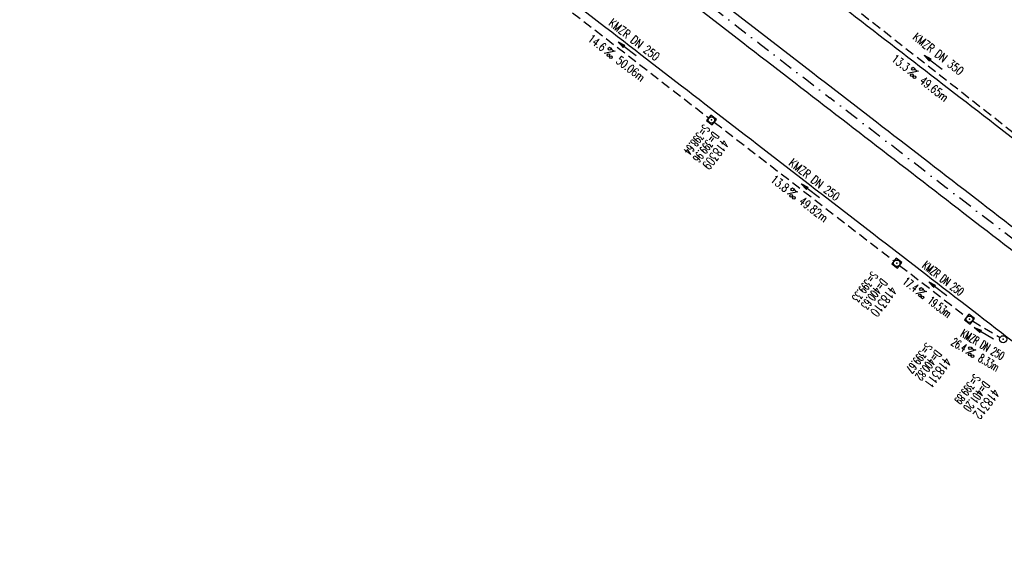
# Model space of a CAD drawing. Extents: x 448814 to 449970, y 436659 to 437685.
# Tile 6 of 18: x 448958 to 449167, y 437309 to 437422. Entities that reach past the tile are written whole.
import ezdxf
from ezdxf.enums import TextEntityAlignment as Align

# ---------------------------------------------------------------- set-up
doc = ezdxf.new("R2010")
doc.units = 0
doc.header["$LTSCALE"] = 2
doc.header["$MEASUREMENT"] = 0
for name, pattern in [('AUSGEZOGEN', [0]), ('GESTRICH-X2', [1.5, 1, -0.5]), ('STRICHPT-X3', [3, 1.5, -0.75, 0, -0.75])]:
    doc.linetypes.add(name, pattern=pattern)
doc.layers.get('0').update_dxf_attribs({"linetype": 'AUSGEZOGEN'})
for name, color, linetype in [('ACHSE', 250, 'STRICHPT-X3'), ('FBR', 8, 'CONTINUOUS'), ('KANAL', 7, 'GESTRICH-X2'), ('PFEIL', 7, 'CONTINUOUS'), ('SCHACHTNR', 6, 'CONTINUOUS'), ('SCHSYMBOL', 7, 'AUSGEZOGEN'), ('TEXTO', 4, 'CONTINUOUS'), ('TEXTU', 4, 'CONTINUOUS')]:
    doc.layers.add(name, color=color, linetype=linetype)
doc.styles.add('ROMANS', font='romans.shx', dxfattribs={"width": 0.8})

# ---------------------------------------------------------------- blocks, each defined once
blk = doc.blocks.new('PROM')
blk.add_line((1.57, 1.82), (0.02, 0.02))
for centre, radius in [((0.32, 1.51), 0.317), ((0.94, 0.29), 0.283), ((1.64, 0.29), 0.283)]:
    blk.add_circle(centre, radius)
blk.add_arc((0.99, 2.68), 1.03, 239.1414, 303.3549)
blk = doc.blocks.new('PFEIL2')
at = {"color": 0}
for p, q in [((0.88, 0), (-2.4, -0.01)), ((0.88, -0.27), (0.88, 0.28)), ((0.88, 0.28), (2.43, 0.01)), ((0.91, 0.27), (0.88, 0.26)), ((0.97, 0.26), (0.88, 0.25)), ((1.02, 0.25), (0.88, 0.23)), ((1.07, 0.24), (0.88, 0.21)), ((1.13, 0.23), (0.88, 0.19)), ((1.18, 0.22), (0.88, 0.17)), ((1.24, 0.21), (0.88, 0.15)), ((1.29, 0.21), (0.88, 0.14)), ((1.34, 0.2), (0.88, 0.12)), ((1.4, 0.19), (0.88, 0.1)), ((1.45, 0.18), (0.88, 0.08)), ((1.51, 0.17), (0.88, 0.06)), ((1.56, 0.16), (0.88, 0.04)), ((1.61, 0.15), (0.88, 0.02)), ((1.67, 0.14), (0.88, 0.01)), ((1.72, 0.13), (0.88, -0.01)), ((1.78, 0.12), (0.88, -0.03)), ((1.83, 0.11), (0.88, -0.05)), ((1.88, 0.1), (0.88, -0.07)), ((1.94, 0.09), (0.88, -0.09)), ((2.05, 0.08), (0.88, -0.12)), ((1.99, 0.08), (0.88, -0.11)), ((2.1, 0.07), (0.88, -0.14)), ((2.15, 0.06), (0.88, -0.16)), ((2.21, 0.05), (0.88, -0.18)), ((2.26, 0.04), (0.88, -0.2)), ((2.32, 0.03), (0.88, -0.22)), ((2.37, 0.02), (0.88, -0.23)), ((2.42, 0.01), (0.88, -0.25)), ((2.43, 0.01), (0.88, -0.27))]:
    blk.add_line(p, q, dxfattribs=at)
blk = doc.blocks.new('20')
blk.add_lwpolyline([(-0.75, -0.75), (0.75, -0.75), (0.75, 0.75), (-0.75, 0.75)], close=True)
blk.add_circle((0, 0), 0.676)
blk.add_point((0, 0))
blk = doc.blocks.new('GST')
at = {"color": 0}
blk.add_circle((0, 0), 0.75, dxfattribs=at)
blk.add_point((0, 0), dxfattribs=at)
blk = doc.blocks.new('10')
blk.add_blockref('GST', (0, 0))

msp = doc.modelspace()

# ---------------------------------------------------------------- linework, layer by layer
at = {"layer": 'ACHSE'}
msp.add_lwpolyline([(448957.68, 437538.39, -0.000001), (448981.59, 437519.94, 0.000001), (449011.27, 437497.03, 0), (449049.14, 437467.8, 0), (449090.43, 437435.92, 0.000002), (449130.01, 437405.37, -0.000003), (449169.59, 437374.82, -0.000004), (449209.17, 437344.27, 0.000004), (449248.76, 437313.72), (449327.92, 437252.62), (449426.87, 437176.24), (449506.03, 437115.14), (449624.77, 437023.48), (449723.72, 436947.11, -0.000002), (449783.09, 436901.28, 0.000001), (449842.47, 436855.45, 0.000001), (449856.16, 436844.88, -0.000003)], format="xyb", dxfattribs=at)
at = {"layer": 'FBR'}
for points in [[(448958.91, 437539.97, -0.000001), (448982.81, 437521.52), (449012.49, 437498.61), (449035.23, 437481.06), (449050.36, 437469.38), (449091.65, 437437.51, 0.000002), (449131.24, 437406.96, -0.000003), (449170.82, 437376.41, -0.000004), (449210.4, 437345.85, 0.000004), (449249.98, 437315.3), (449329.14, 437254.2), (449428.09, 437177.82), (449507.25, 437116.72), (449574.42, 437064.88)], [(448965.93, 437529.5), (448980.36, 437518.36), (449010.05, 437495.44), (449032.79, 437477.89), (449047.91, 437466.22), (449089.21, 437434.34, 0.000002), (449128.79, 437403.79, -0.000003), (449168.37, 437373.24, -0.000004), (449207.95, 437342.69, 0.000004), (449247.53, 437312.14), (449326.69, 437251.03), (449425.65, 437174.66), (449504.81, 437113.55), (449571.98, 437061.71)], [(449047.05, 437490.89), (449059.52, 437481.26), (449100.82, 437449.38, 0.000002), (449140.4, 437418.83, -0.000003), (449179.98, 437388.28, -0.000004), (449219.56, 437357.73, 0.000004), (449259.14, 437327.18), (449338.3, 437266.08), (449437.26, 437189.7), (449516.42, 437128.6), (449635.16, 437036.94), (449695.11, 436990.67)], [(449020.08, 437468.44), (449038.6, 437454.15), (449079.89, 437422.27, 0.000002), (449119.47, 437391.72, -0.000003), (449159.05, 437361.17, -0.000004), (449198.63, 437330.62, 0.000004), (449238.21, 437300.06), (449317.38, 437238.96), (449416.33, 437162.58), (449495.49, 437101.48), (449614.23, 437009.83), (449653.86, 436979.24)]]:
    msp.add_lwpolyline(points, format="xyb", dxfattribs=at)
at = {"layer": 'KANAL'}
for p, q in [((449065.78, 437430.84), (449104.22, 437401.12)), ((449132, 437427.03), (449169.88, 437397.31)), ((449105.41, 437400.22), (449143.62, 437370.66)), ((449144.81, 437369.75), (449159.09, 437358.75)), ((449160.31, 437357.91), (449166.19, 437354.41))]:
    msp.add_line(p, q, dxfattribs=at)

# ---------------------------------------------------------------- block references
at = {"layer": 'PFEIL'}
for p, rotation in [((449086.87, 437415.84), 142.308799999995), ((449151.95, 437412.97), 141.8961999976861), ((449125.84, 437385.64), 142.2791999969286), ((449152.93, 437364.79), 142.3964999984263), ((449162.75, 437355.3), 149.2934000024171)]:
    msp.add_blockref('PFEIL2', p, dxfattribs=dict(at, rotation=rotation))
at = {"layer": 'SCHSYMBOL', "rotation": 322.3364999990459}
for name, p in [('20', (449104.8, 437400.68)), ('20', (449144.21, 437370.2)), ('20', (449159.68, 437358.28)), ('10', (449166.84, 437354.03))]:
    msp.add_blockref(name, p, dxfattribs=at)
at = {"layer": 'TEXTU'}
for p, rotation in [((449081.96, 437414.83), 322.308799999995), ((449146.5, 437410.58), 321.896199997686), ((449120.84, 437384.9), 322.2791999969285), ((449148.22, 437363.7), 322.3964999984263), ((449158.77, 437350.99), 329.2934000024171)]:
    msp.add_blockref('PROM', p, dxfattribs=dict(at, rotation=rotation))

# ---------------------------------------------------------------- texts
at = {"layer": 'SCHACHTNR', "style": 'ROMANS'}
for s, height, width, p in [('S=398.64', 1.8, 0.6, (449103.18, 437399.86)), ('D=399.96', 1.8, 0.6, (449105.15, 437398.33)), ('418309', 2, 0.7, (449107.12, 437396.8)), ('S=399.33', 1.8, 0.6, (449138.94, 437368.59)), ('D=400.63', 1.8, 0.6, (449140.91, 437367.06)), ('418310', 2, 0.7, (449142.87, 437365.53)), ('S=399.67', 1.8, 0.6, (449150.49, 437353.43)), ('D=400.82', 1.8, 0.6, (449152.45, 437351.9)), ('418311', 2, 0.7, (449154.42, 437350.37)), ('S=399.89', 1.8, 0.6, (449160.73, 437346.78)), ('D=401.20', 1.8, 0.6, (449162.7, 437345.25)), ('418312', 2, 0.7, (449164.7, 437343.71))]:
    msp.add_text(s, height=height, rotation=232.3365, dxfattribs=dict(at, width=width)).set_placement(p)
at = {"layer": 'TEXTO', "style": 'ROMANS'}
for s, rotation, width, p in [('KMZR DN 250', 322.3088, 0.75, (449087.82, 437417.07)), ('KMZR DN 350', 321.8962, 0.75, (449152.49, 437414.04)), ('KMZR DN 250', 322.2792, 0.75, (449126.16, 437387.27)), ('KMZR DN 250', 322.3965, 0.6, (449153.52, 437366.25)), ('KMZR DN 250', 329.2934, 0.6, (449162.03, 437352.11))]:
    msp.add_text(s, height=1.8, rotation=rotation, dxfattribs=dict(at, width=width)).set_placement(p, align=Align.CENTER)
at = {"layer": 'TEXTU', "style": 'ROMANS'}
for s, rotation, width, p in [('14.6', 322.3088, 0.75, (449078.33, 437417.64)), ('50.06m', 322.3088, 0.75, (449084.33, 437412.98)), ('13.3', 321.8962, 0.75, (449142.91, 437413.41)), ('49.65m', 321.8962, 0.75, (449148.87, 437408.72)), ('13.8', 322.2792, 0.75, (449117.23, 437387.69)), ('49.82m', 322.2792, 0.75, (449123.23, 437383.06)), ('17.4', 322.3965, 0.6, (449145.32, 437365.95)), ('19.53m', 322.3965, 0.6, (449150.6, 437361.88)), ('26.4', 329.2934, 0.6, (449155.61, 437352.87)), ('8.33m', 329.2934, 0.6, (449161.36, 437349.46))]:
    msp.add_text(s, height=1.8, rotation=rotation, dxfattribs=dict(at, width=width)).set_placement(p)

doc.saveas('drawing.dxf')
